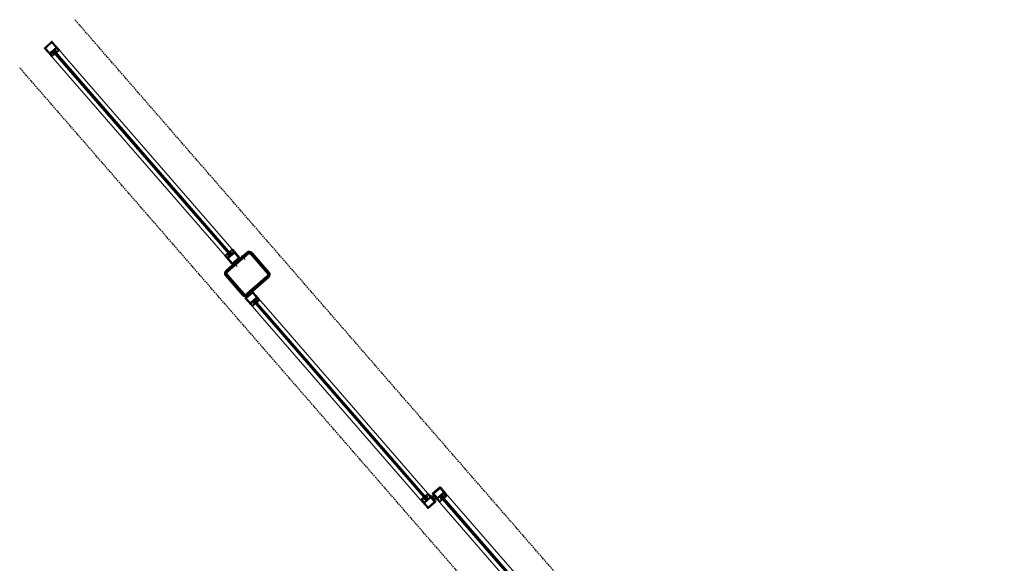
# Model space of a CAD drawing. Header units: millimetres. Extents: x 98667 to 994031, y -2704 to 533009.
# Tile 156 of 256: x 564395 to 568835, y 330130 to 332580. Entities that reach past the tile are written whole.
import ezdxf

# ---------------------------------------------------------------- set-up
doc = ezdxf.new("R2010")
doc.units = ezdxf.units.MM
doc.linetypes.add('CONTINOUS', pattern=[0])
doc.linetypes.add('HIDDENX2', pattern=[19.05, 12.7, -6.35])
for name, color, linetype, lineweight in [('A-DETL-MEDM', 2, 'Continuous', 20), ('A-DETL-PATT', 5, 'Continuous', 40), ('A-DETL-THIN', 1, 'Continuous', 15), ('A-FLOR-OVHD', 2, 'HIDDENX2', 25), ('A-SECT-MEDT', 3, 'Continuous', 35), ('A-SECT-THIN', 1, 'Continuous', 15)]:
    doc.layers.add(name, color=color, linetype=linetype, lineweight=lineweight)

msp = doc.modelspace()

# ---------------------------------------------------------------- linework, layer by layer
at = {"color": 251}
for p, q in [((564557.9, 332438.4), (564556.7, 332436.6)), ((564557.9, 332438.4), (564561.3, 332434.5)), ((564546.3, 332428.3), (564548.3, 332429.2)), ((564546.3, 332428.3), (564549.7, 332424.4)), ((564548.5, 332430), (564547.9, 332430.6)), ((564549.7, 332424.4), (564550.9, 332426.2)), ((564551.7, 332426.3), (564552.2, 332425.7)), ((564555.9, 332436.5), (564555.4, 332437.1)), ((564559.2, 332432.8), (564559.7, 332432.1)), ((564561.3, 332434.5), (564559.3, 332433.6)), ((565331.8, 331524.7, 0), (565333.8, 331525.6, 0)), ((565335.1, 331520.8, 0), (565331.8, 331524.7, 0)), ((565333.9, 331526.4, 0), (565333.4, 331527.1, 0)), ((565335.1, 331520.8, 0), (565336.4, 331522.7, 0)), ((565337.2, 331522.7, 0), (565337.7, 331522.1, 0)), ((565341.4, 331532.9, 0), (565340.8, 331533.6, 0)), ((565343.4, 331534.8, 0), (565342.2, 331533, 0)), ((565346.8, 331530.9, 0), (565343.4, 331534.8, 0)), ((565344.6, 331529.2, 0), (565345.2, 331528.6, 0)), ((565346.8, 331530.9, 0), (565344.8, 331530, 0)), ((565451.5, 331302.6), (565453.5, 331303.5)), ((565451.5, 331302.6), (565454.9, 331298.7)), ((565453.7, 331304.3), (565453.2, 331304.9)), ((565454.9, 331298.7), (565456.1, 331300.5)), ((565456.9, 331300.6), (565457.5, 331299.9)), ((565461.2, 331310.8), (565460.6, 331311.4)), ((565463.2, 331312.7), (565462, 331310.8)), ((565463.2, 331312.7), (565466.6, 331308.8)), ((565464.4, 331307.1), (565464.9, 331306.4)), ((565466.6, 331308.8), (565464.6, 331307.9)), ((566216, 330423.6), (566218, 330424.5)), ((566219.4, 330419.7), (566216, 330423.6)), ((566218.2, 330425.3), (566217.7, 330425.9)), ((566219.4, 330419.7), (566220.6, 330421.5)), ((566221.4, 330421.6), (566222, 330421)), ((566225.9, 330432), (566225.3, 330432.6)), ((566227.9, 330433.9), (566226.7, 330432)), ((566231.3, 330430), (566227.9, 330433.9)), ((566229.1, 330428.2), (566229.7, 330427.6)), ((566231.3, 330430), (566229.3, 330429))]:
    msp.add_line(p, q, dxfattribs=at)
for centre, major_axis, start_param, end_param in [((564549, 332430.2), (-0.83, 0.83), 3.796307, 6.729516), ((564548.1, 332429.7), (-0.359, 0.359), 2.802143, 4.642502), ((564557.1, 332433.9), (-5.56, 5.56), 1.292496, 1.474387), ((564551.3, 332426), (-0.359, 0.359), 4.642502, 6.498511), ((564556.8, 332434.2), (-5.56, 5.56), 1.527431, 1.709322), ((564552, 332426.8), (-0.83, 0.83), 2.555487, 5.488696), ((565341.1, 331532.4, 0), (-0.83, 0.83), -0.585958, 2.347251), ((565336.3, 331525, 0), (-5.56, 5.56), 4.669172, 4.851063), ((565341.8, 331533.3, 0), (-0.359, 0.359), 1.501057, 3.357067), ((565336, 331525.3, 0), (-5.56, 5.56), 4.434237, 4.616128), ((565344.1, 331529, 0), (-0.83, 0.83), 0.654863, 3.588072), ((565345, 331529.5, 0), (-0.359, 0.359), -0.339301, 1.501057), ((565454.3, 331304.5), (-0.83, 0.83), 3.796307, 6.729516), ((565453.3, 331304), (-0.359, 0.359), 2.802143, 4.642502), ((565462.3, 331308.2), (-5.56, 5.56), 1.292496, 1.474387), ((565456.5, 331300.2), (-0.359, 0.359), 4.642502, 6.498511), ((565462, 331308.5), (-5.56, 5.56), 1.527431, 1.709322), ((565457.2, 331301.1), (-0.83, 0.83), 2.555487, 5.488696), ((566225.6, 330431.4), (-0.83, 0.83), -0.586106, 2.347103), ((566220.8, 330424), (-5.56, 5.56), 4.669024, 4.850914), ((566226.3, 330432.3), (-0.359, 0.359), 1.500909, 3.356919), ((566220.5, 330424.3), (-5.56, 5.56), 4.434089, 4.615979), ((566228.5, 330428), (-0.83, 0.83), 0.654715, 3.587924), ((566229.5, 330428.6), (-0.359, 0.359), -0.33945, 1.500909)]:
    msp.add_ellipse(centre, major_axis=major_axis, ratio=1, start_param=start_param, end_param=end_param, dxfattribs=at)
at = {"color": 251, "extrusion": (9.31495e-16, -3.0382e-16, -1)}
for centre, major_axis, start_param, end_param in [((564555.6, 332436), (-0.83, 0.83), 3.936082, 6.869291), ((564550.9, 332428.5), (-5.56, 5.56), 1.432271, 1.614161), ((564556.3, 332436.8), (-0.359, 0.359), 2.941918, 4.782276), ((564550.6, 332428.9), (-5.56, 5.56), 1.667206, 1.849096), ((564558.6, 332432.5), (-0.83, 0.83), 2.695261, 5.628471), ((564559.5, 332433.1), (-0.359, 0.359), 4.782276, 6.638286), ((565460.9, 331310.2), (-0.83, 0.83), 3.936082, 6.869291), ((565456.1, 331302.8), (-5.56, 5.56), 1.432271, 1.614161), ((565461.5, 331311.1), (-0.359, 0.359), 2.941918, 4.782276), ((565455.8, 331303.2), (-5.56, 5.56), 1.667206, 1.849096), ((565463.8, 331306.8), (-0.83, 0.83), 2.695261, 5.628471), ((565464.8, 331307.4), (-0.359, 0.359), 4.782276, 6.638286)]:
    msp.add_ellipse(centre, major_axis=major_axis, ratio=1, start_param=start_param, end_param=end_param, dxfattribs=at)
at = {"color": 251, "extrusion": (-1.71224e-16, 9.64714e-16, -1)}
for centre, major_axis, start_param, end_param in [((565334.5, 331526.7, 0), (-0.83, 0.83), 5.836706, 8.769915), ((565333.5, 331526.1, 0), (-0.359, 0.359), 1.640535, 3.496545), ((565342.5, 331530.3, 0), (-5.56, 5.56), 4.80865, 4.990541), ((565342.2, 331530.7, 0), (-5.56, 5.56), 4.573715, 4.755606), ((565336.8, 331522.4, 0), (-0.359, 0.359), 6.083362, 7.923721), ((565337.5, 331523.2, 0), (-0.83, 0.83), 0.794341, 3.72755)]:
    msp.add_ellipse(centre, major_axis=major_axis, ratio=1, start_param=start_param, end_param=end_param, dxfattribs=at)
at = {"color": 251, "extrusion": (1.71224e-16, -9.64714e-16, -1)}
for centre, major_axis, start_param, end_param in [((566218.8, 330425.5), (-0.83, 0.83), 5.836706, 8.769915), ((566217.8, 330424.9), (-0.359, 0.359), 1.640535, 3.496545), ((566226.8, 330429.2), (-5.56, 5.56), 4.80865, 4.990541), ((566221.1, 330421.2), (-0.359, 0.359), 6.083362, 7.923721), ((566226.5, 330429.5), (-5.56, 5.56), 4.573715, 4.755606), ((566221.7, 330422.1), (-0.83, 0.83), 0.794341, 3.72755)]:
    msp.add_ellipse(centre, major_axis=major_axis, ratio=1, start_param=start_param, end_param=end_param, dxfattribs=at)
at = {"layer": 'A-DETL-MEDM', "color": 251}
for p, q in [((565420.8, 331528.8), (565327.4, 331447.6)), ((565425.5, 331523.4), (565332.1, 331442.2)), ((565511.3, 331435.6), (565435.6, 331522.7)), ((565516.7, 331440.3), (565441, 331527.4)), ((565326, 331427.4), (565401.7, 331340.4)), ((565331.4, 331432.1), (565407.1, 331345.1)), ((565417.2, 331344.4), (565510.6, 331425.5)), ((565421.9, 331339), (565515.3, 331420.1))]:
    msp.add_line(p, q, dxfattribs=at)
for centre, radius, start, end in [((565430.2, 331518), 14.3, 41, 131), ((565430.2, 331518), 7.17, 41, 131), ((565336.8, 331436.8), 14.3, 131, 221), ((565336.8, 331436.8), 7.17, 131, 221), ((565505.9, 331430.9), 7.17, 311, 41), ((565505.9, 331430.9), 14.3, 311, 41), ((565412.5, 331349.8), 14.3, 221, 311), ((565412.5, 331349.8), 7.17, 221, 311)]:
    msp.add_arc(centre, radius, start, end, dxfattribs=at)
at = {"layer": 'A-DETL-PATT', "color": 251}
for p, q in [((564529.4, 332430.3), (564511.5, 332450.9)), ((564538.5, 332476.6), (564511.9, 332453.4)), ((564558.8, 332453.8), (564531.6, 332430.2)), ((564559, 332456.1), (564541.3, 332476.4)), ((564549.3, 332435.2), (564588.5, 332390)), ((564550.9, 332436.5), (564590, 332391.3)), ((565342.4, 331522.9, 0), (564588.4, 332389.9)), ((565343.9, 331524.2, 0), (564589.9, 332391.3)), ((565362.2, 331529.7, 0), (565335, 331506, 0)), ((565381.9, 331506.4, 0), (565355.2, 331483.2, 0)), ((565364.4, 331529.5, 0), (565382.1, 331509.2, 0)), ((565334.8, 331503.8, 0), (565352.7, 331483.2, 0)), ((565443.4, 331349.5), (565416.8, 331326.3)), ((565463.3, 331329.6), (565446.2, 331349.3)), ((565433.7, 331303.8), (565416.6, 331323.5)), ((565463.2, 331327.3), (565435.9, 331303.6)), ((565452.8, 331311.5), (566229.8, 330417.6)), ((565454.3, 331312.8), (566231.3, 330418.9)), ((566269.9, 330432.2), (566262.2, 330441.1)), ((566288.8, 330468.5), (566262.5, 330445.6)), ((566306.6, 330448.6), (566279.3, 330424.9)), ((566306.7, 330450.8), (566291.6, 330468.3)), ((566219.9, 330399.9), (566235, 330382.4)), ((566220, 330402.1), (566247.3, 330425.8)), ((566237.8, 330382.2), (566264.1, 330405.1)), ((566249.5, 330425.6), (566254.4, 330419.9)), ((566254.4, 330419.9), (566255.5, 330419.9)), ((566255.5, 330419.9), (566262.4, 330411.9)), ((566255.6, 330418.6), (566256.7, 330418.5)), ((566260, 330413.5), (566255.6, 330418.6)), ((566256.7, 330418.5), (566264.4, 330409.6)), ((566260, 330413.5), (566260.1, 330414.6)), ((566271.1, 330430.9), (566264.2, 330438.8)), ((566266.6, 330437.2), (566266.5, 330436.1)), ((566266.6, 330437.2), (566271, 330432.2)), ((566271, 330432.2), (566269.9, 330432.2)), ((566272.2, 330430.8), (566271.1, 330430.9)), ((566277.1, 330425.1), (566272.2, 330430.8)), ((566294.8, 330431.4), (567065.8, 329544.3)), ((566296.3, 330432.7), (567067.3, 329545.7))]:
    msp.add_line(p, q, dxfattribs=at)
at = {"layer": 'A-DETL-PATT', "color": 251, "linetype": 'Continuous'}
for p, q in [((565406.5, 331506.9), (565396.4, 331507.6)), ((565409.5, 331509.5), (565399.4, 331510.2)), ((565415.5, 331514.7), (565405.4, 331515.4)), ((565418.5, 331517.3), (565408.4, 331518)), ((565424.5, 331522.5), (565414.4, 331523.2)), ((565429, 331525), (565417.4, 331525.8)), ((565438, 331530), (565424.2, 331531)), ((565444, 331524), (565432.4, 331524.8)), ((565446.6, 331521), (565436.5, 331521.7)), ((565451.8, 331515), (565441.7, 331515.7)), ((565454.4, 331512), (565444.3, 331512.7)), ((565459.6, 331506), (565449.5, 331506.7)), ((565355.5, 331462.5), (565345.4, 331463.2)), ((565361.5, 331467.7), (565351.4, 331468.4)), ((565364.5, 331470.3), (565354.4, 331471)), ((565370.5, 331475.6), (565360.4, 331476.3)), ((565373.5, 331478.2), (565363.4, 331478.9)), ((565379.5, 331483.4), (565369.4, 331484.1)), ((565382.5, 331486), (565372.4, 331486.7)), ((565388.5, 331491.2), (565378.4, 331491.9)), ((565391.5, 331493.8), (565381.4, 331494.5)), ((565397.5, 331499), (565387.4, 331499.7)), ((565400.5, 331501.7), (565390.4, 331502.4)), ((565462.3, 331503), (565452.1, 331503.7)), ((565467.5, 331497), (565457.4, 331497.7)), ((565470.1, 331494), (565460, 331494.7)), ((565475.3, 331488), (565465.2, 331488.7)), ((565477.9, 331485), (565467.8, 331485.7)), ((565483.1, 331479), (565473, 331479.7)), ((565485.7, 331476), (565475.6, 331476.7)), ((565491, 331470), (565480.8, 331470.7)), ((565493.6, 331466.9), (565483.5, 331467.7)), ((565498.8, 331460.9), (565488.7, 331461.7)), ((565329.7, 331436.1), (565322.5, 331436.6)), ((565330, 331438.9), (565322.7, 331439.4)), ((565333, 331430.2), (565323.8, 331430.9)), ((565334.5, 331444.2), (565325, 331444.9)), ((565335.7, 331427.2), (565325.6, 331427.9)), ((565337.5, 331446.9), (565327.4, 331447.6)), ((565340.9, 331421.2), (565330.8, 331421.9)), ((565343.5, 331452.1), (565333.4, 331452.8)), ((565343.5, 331418.2), (565333.4, 331418.9)), ((565346.5, 331454.7), (565336.4, 331455.4)), ((565352.5, 331459.9), (565342.4, 331460.6)), ((565501.4, 331457.9), (565491.3, 331458.7)), ((565506.6, 331451.9), (565496.5, 331452.6)), ((565509.2, 331448.9), (565499.1, 331449.6)), ((565512.5, 331417.7), (565502.4, 331418.4)), ((565514.4, 331442.9), (565504.3, 331443.6)), ((565517, 331439.9), (565506.9, 331440.6)), ((565517.8, 331423), (565508.4, 331423.6)), ((565519.2, 331425.7), (565511.3, 331426.2)), ((565519.9, 331434.1), (565512, 331434.6)), ((565520.2, 331431.3), (565513, 331431.8)), ((565348.7, 331412.2), (565338.6, 331412.9)), ((565351.3, 331409.2), (565341.2, 331409.9)), ((565356.5, 331403.2), (565346.4, 331403.9)), ((565359.1, 331400.2), (565349, 331400.9)), ((565364.4, 331394.2), (565354.2, 331394.9)), ((565367, 331391.2), (565356.9, 331391.9)), ((565372.2, 331385.2), (565362.1, 331385.9)), ((565374.8, 331382.2), (565364.7, 331382.9)), ((565380, 331376.2), (565369.9, 331376.9)), ((565382.6, 331373.2), (565372.5, 331373.9)), ((565464.5, 331375.9), (565454.3, 331376.7)), ((565467.5, 331378.6), (565457.3, 331379.3)), ((565473.5, 331383.8), (565463.4, 331384.5)), ((565476.5, 331386.4), (565466.4, 331387.1)), ((565482.5, 331391.6), (565472.4, 331392.3)), ((565485.5, 331394.2), (565475.4, 331394.9)), ((565491.5, 331399.4), (565481.4, 331400.1)), ((565494.5, 331402), (565484.4, 331402.7)), ((565500.5, 331407.3), (565490.4, 331408)), ((565503.5, 331409.9), (565493.4, 331410.6)), ((565509.5, 331415.1), (565499.4, 331415.8)), ((565387.8, 331367.2), (565377.7, 331367.9)), ((565390.5, 331364.2), (565380.3, 331364.9)), ((565395.7, 331358.2), (565385.6, 331358.9)), ((565398.3, 331355.2), (565388.2, 331355.9)), ((565403.5, 331349.2), (565393.4, 331349.9)), ((565406.1, 331346.2), (565396, 331346.9)), ((565422.4, 331339.4), (565401.2, 331340.9)), ((565418.7, 331336.9), (565404.5, 331337.8)), ((565428.4, 331344.6), (565418.3, 331345.3)), ((565431.4, 331347.2), (565421.3, 331347.9)), ((565437.4, 331352.5), (565427.3, 331353.2)), ((565440.4, 331355.1), (565430.3, 331355.8)), ((565446.5, 331360.3), (565436.3, 331361)), ((565449.5, 331362.9), (565439.3, 331363.6)), ((565455.5, 331368.1), (565445.3, 331368.8)), ((565458.5, 331370.7), (565448.3, 331371.4))]:
    msp.add_line(p, q, dxfattribs=at)
at = {"layer": 'A-DETL-PATT', "color": 251}
for centre, radius, start, end in [((564513.2, 332451.9), 1.98, 131.0524, 221.0106), ((564539.8, 332475.1), 1.98, 40.9894, 131.0524), ((564539.8, 332475.1), 1.98, 40.9894, 130.9476), ((564557.8, 332455), 1.57, 310.9958, 40.9958), ((564530.6, 332431.3), 1.57, 220.9958, 310.9958), ((565336, 331504.8, 0), 1.57, 131.0042, 221.0042), ((565363.2, 331528.5, 0), 1.57, 41.0042, 131.0042), ((565380.6, 331507.9, 0), 1.98, 311.0524, 41.0106), ((565353.9, 331484.7, 0), 1.98, 220.9894, 310.9476), ((565444.7, 331348), 1.98, 40.9894, 131.0524), ((565462.1, 331328.5), 1.57, 310.9958, 40.9958), ((565418.1, 331324.8), 1.98, 131.0524, 221.0106), ((565434.9, 331304.8), 1.57, 220.9958, 310.9958), ((566264.6, 330443.2), 3.17, 130.9958, 220.9958), ((566290.1, 330467), 1.98, 40.9959, 130.9957), ((566305.6, 330449.8), 1.57, 310.9958, 40.9958), ((566221, 330400.9), 1.57, 130.9958, 220.9958), ((566248.3, 330424.6), 1.57, 40.9958, 130.9958), ((566262, 330407.5), 3.17, 310.9958, 40.9958), ((566278.3, 330426.1), 1.57, 220.9958, 310.9958), ((566236.5, 330383.7), 1.98, 220.9959, 310.9957)]:
    msp.add_arc(centre, radius, start, end, dxfattribs=at)
at = {"layer": 'A-DETL-THIN', "color": 251, "linetype": 'CONTINOUS'}
for p, q in [((564606, 332405.2), (564564.7, 332452.6)), ((564534.2, 332419.9, 0), (564538.7, 332414.7)), ((564534.2, 332419.9, 0), (565320.7, 331515.2, 0)), ((564606, 332405.2), (565361.8, 331535.7, 0)), ((565491.7, 331232.6), (565435.6, 331297.1)), ((565470.9, 331324.2, 0), (565525.2, 331261.7, 0)), ((565525.3, 331261.8, 0), (566244.9, 330434)), ((566211.4, 330404.8), (565491.8, 331232.7)), ((567083.1, 329562.6), (566314.8, 330446.3)), ((567047.3, 329531.5), (566279.1, 330415.3))]:
    msp.add_line(p, q, dxfattribs=at)
at = {"layer": 'A-DETL-THIN', "color": 251}
for p, q in [((565419.8, 331529.9), (565326.4, 331448.8)), ((565517.8, 331441.3), (565442.2, 331528.4)), ((565324.9, 331426.4), (565400.5, 331339.4)), ((565422.9, 331337.8), (565516.3, 331419))]:
    msp.add_line(p, q, dxfattribs=at)
for centre, start, end in [((565430.2, 331518), 41, 131), ((565336.8, 331436.8), 131, 221), ((565505.9, 331430.9), 311, 41), ((565412.5, 331349.8), 221, 311)]:
    msp.add_arc(centre, 15.8, start, end, dxfattribs=at)
at = {"layer": 'A-FLOR-OVHD', "color": 251, "ltscale": 0.5}
for p, q in [((571331.2, 324886.8, 0), (564643.7, 332580, 0)), ((571082.2, 324670.3, 0), (564394.6, 332363.5, 0))]:
    msp.add_line(p, q, dxfattribs=at)
at = {"layer": 'A-SECT-MEDT', "color": 251}
for p, q in [((564538.4, 332415.1), (564507.2, 332450.9)), ((564538.8, 332481), (564507.4, 332453.7)), ((564507.4, 332453.7), (564538.8, 332481)), ((564563.3, 332453.5), (564531.3, 332425.7)), ((564572.9, 332445), (564541.6, 332480.9)), ((564555.1, 332437.6), (564552.4, 332440.6)), ((564555.7, 332438.8), (564553.9, 332440.9)), ((564557.5, 332439.9), (564556.2, 332438.8)), ((564557, 332436.9), (564558.3, 332438.9)), ((564560, 332437), (564558.3, 332438.9)), ((564562.5, 332436.1), (564559.2, 332439.8)), ((564563, 332451.2), (564560.4, 332448.9)), ((564571.3, 332441.6), (564560.4, 332432.1)), ((564560.7, 332448.4), (564562.9, 332449.5)), ((564567.6, 332440), (564563, 332436)), ((564569.6, 332442.2), (564563.3, 332449.4)), ((564571.4, 332442.1), (564563.5, 332451.1)), ((564571.7, 332444.7), (564564.1, 332453.4)), ((564569.5, 332441.7), (564567.8, 332440.2)), ((564572.3, 332444.3), (564571.7, 332444.7)), ((564538.8, 332416.2), (564531.3, 332424.9)), ((564532.8, 332424.9), (564535.4, 332427.2)), ((564540.6, 332415.4), (564532.8, 332424.4)), ((564535.9, 332426.8), (564534.5, 332424.8)), ((564540.8, 332417.2), (564534.5, 332424.4)), ((564539.1, 332415.5), (564538.8, 332416.2)), ((564541.2, 332415.4), (564552.1, 332424.9)), ((564541.3, 332417.2), (564543, 332418.7)), ((564543.2, 332418.8), (564547.8, 332422.8)), ((564546.1, 332430.5), (564544.2, 332432.6)), ((564547.9, 332423.4), (564544.6, 332427.1)), ((564547.4, 332430.9), (564544.7, 332433.9)), ((564544.7, 332428.8), (564546, 332429.9)), ((564547.8, 332428.9), (564545.6, 332427.9)), ((564547.3, 332425.9), (564545.6, 332427.9)), ((564547.4, 332430.9), (564548, 332430.1)), ((564549.2, 332423.8), (564547.5, 332425.7)), ((564547.6, 332433.6), (564552.4, 332437.8)), ((564547.6, 332433.6), (564586.7, 332388.5)), ((564550.5, 332425.8), (564549.2, 332423.8)), ((564552.1, 332425.4), (564551.7, 332425.9)), ((564552.4, 332437.8), (564591.6, 332392.7)), ((564555.1, 332437.6), (564555.7, 332436.8)), ((564559.9, 332432.1), (564559.5, 332432.6)), ((564559.7, 332433.8), (564561.9, 332434.8)), ((564561.9, 332434.8), (564560.2, 332436.8)), ((565340.6, 331521.3, 0), (564586.6, 332388.4)), ((565345.4, 331525.5, 0), (564591.6, 332392.7)), ((565321, 331514.9, 0), (565352.1, 331478.9, 0)), ((565321.5, 331515.5, 0), (565322.1, 331515.1, 0)), ((565321.6, 331517.5, 0), (565332.6, 331527, 0)), ((565321.6, 331517, 0), (565329.4, 331508, 0)), ((565322.1, 331515.1, 0), (565329.7, 331506.4, 0)), ((565323.4, 331517.4, 0), (565325.2, 331518.9, 0)), ((565323.4, 331516.9, 0), (565329.7, 331509.7, 0)), ((565325.4, 331519.1, 0), (565330, 331523.1, 0)), ((565418.8, 331531.1), (565325.5, 331449.9)), ((565332.3, 331510.7, 0), (565330, 331509.6, 0)), ((565330, 331508, 0), (565332.5, 331510.2, 0)), ((565362.5, 331534.1, 0), (565330.5, 331506.3, 0)), ((565330.5, 331523, 0), (565333.8, 331519.3, 0)), ((565333.2, 331525.3, 0), (565331.1, 331524.3, 0)), ((565331.1, 331524.3, 0), (565332.8, 331522.3, 0)), ((565333, 331522.1, 0), (565334.7, 331520.2, 0)), ((565333.1, 331527, 0), (565333.5, 331526.5, 0)), ((565336, 331522.2, 0), (565334.7, 331520.2, 0)), ((565335.4, 331519.2, 0), (565336.7, 331520.3, 0)), ((565337.9, 331521.5, 0), (565337.2, 331522.3, 0)), ((565337.3, 331520.3, 0), (565339.1, 331518.2, 0)), ((565337.9, 331521.5, 0), (565340.5, 331518.5, 0)), ((565340.6, 331521.3, 0), (565345.4, 331525.5, 0)), ((565340.8, 331533.7, 0), (565341.2, 331533.3, 0)), ((565351.8, 331543.7, 0), (565340.9, 331534.3, 0)), ((565342.5, 331533.3, 0), (565343.8, 331535.3, 0)), ((565343.8, 331535.3, 0), (565345.5, 331533.4, 0)), ((565345.6, 331528.2, 0), (565344.9, 331529, 0)), ((565349.7, 331540.3, 0), (565345.1, 331536.3, 0)), ((565345.1, 331535.8, 0), (565348.4, 331532, 0)), ((565345.2, 331530.2, 0), (565347.4, 331531.2, 0)), ((565345.6, 331528.2, 0), (565348.2, 331525.2, 0)), ((565345.7, 331533.2, 0), (565347.4, 331531.2, 0)), ((565346.9, 331528.6, 0), (565348.7, 331526.5, 0)), ((565348.3, 331530.3, 0), (565347, 331529.2, 0)), ((565351.7, 331542, 0), (565349.9, 331540.5, 0)), ((565352.2, 331541.9, 0), (565358.5, 331534.7, 0)), ((565352.3, 331543.7, 0), (565360.2, 331534.7, 0)), ((565354.7, 331544.3, 0), (565355, 331543.7, 0)), ((565386.4, 331506.1, 0), (565354.9, 331478.7, 0)), ((565355, 331543.7, 0), (565362.5, 331535, 0)), ((565355.4, 331544.8, 0), (565386.6, 331508.8, 0)), ((565357.1, 331532.3, 0), (565358.5, 331534.3, 0)), ((565360.1, 331534.2, 0), (565357.6, 331531.9, 0)), ((565519, 331442.3), (565443.3, 331529.4)), ((565323.8, 331425.4), (565399.4, 331338.4)), ((565423.9, 331336.7), (565517.2, 331417.9)), ((565443.7, 331353.9), (565412.3, 331326.6)), ((565471.8, 331324.6), (565446.5, 331353.7)), ((565437, 331295.1), (565412.1, 331323.8)), ((565466, 331325.5), (565436, 331299.5)), ((565439.8, 331297.5), (565436.1, 331298.8)), ((565439.8, 331297.5), (565437, 331295.1)), ((565445, 331288.9), (565437.1, 331297.9)), ((565437.2, 331298.4), (565439.7, 331300.7)), ((565440.2, 331300.3), (565438.8, 331298.3)), ((565445.1, 331290.7), (565438.8, 331297.9)), ((565445.5, 331288.9), (565457.3, 331299.1)), ((565445.6, 331290.6), (565447.4, 331292.1)), ((565447.5, 331292.3), (565453.1, 331297.1)), ((565451.3, 331304.7), (565449.5, 331306.8)), ((565453.1, 331297.6), (565449.8, 331301.4)), ((565449.9, 331303.1), (565451.2, 331304.2)), ((565452.6, 331305.2), (565450, 331308.2)), ((565453, 331303.2), (565450.8, 331302.2)), ((565452.5, 331300.2), (565450.8, 331302.2)), ((565455.8, 331314.1), (565451, 331309.9)), ((565451, 331309.9), (566228.1, 330416.1)), ((565452.6, 331305.2), (565453.3, 331304.4)), ((565454.4, 331298), (565452.7, 331300)), ((565455.7, 331300), (565454.4, 331298)), ((565455.8, 331314.1), (566232.9, 330420.2)), ((565457.4, 331299.7), (565457, 331300.1)), ((565460.3, 331311.9), (565457.7, 331314.9)), ((565460.9, 331313.1), (565459.1, 331315.2)), ((565460.3, 331311.9), (565461, 331311.1)), ((565462.8, 331314.2), (565461.5, 331313.1)), ((565462.2, 331311.2), (565463.5, 331313.2)), ((565465.2, 331311.2), (565463.5, 331313.2)), ((565467.7, 331310.3), (565464.4, 331314.1)), ((565465.1, 331306.4), (565464.7, 331306.8)), ((565467.3, 331324.6), (565464.8, 331322.4)), ((565465, 331321.9), (565467.2, 331323)), ((565465, 331308.1), (565467.1, 331309.1)), ((565467.1, 331309.1), (565465.4, 331311.1)), ((565475.7, 331315.1), (565465.6, 331306.3)), ((565467.3, 331321.5), (565466.6, 331325.3)), ((565467.3, 331321.5), (565470.7, 331324.4)), ((565473.9, 331315.7), (565467.6, 331322.9)), ((565475.7, 331315.6), (565467.9, 331324.6)), ((565471.9, 331313.5), (565468.2, 331310.3)), ((565471.3, 331324), (565470.7, 331324.4)), ((565473.9, 331315.2), (565472.1, 331313.7)), ((566236.3, 330442.9), (566225.3, 330433.4)), ((566236.1, 330441.1), (566234.4, 330439.6)), ((566236.7, 330441), (566242.9, 330433.8)), ((566236.8, 330442.8), (566244.6, 330433.8)), ((566261, 330436.1), (566256.1, 330441.7)), ((566289.1, 330473), (566256.3, 330444.5)), ((566307.3, 330445), (566279.4, 330420.8)), ((566315.2, 330445.9), (566291.9, 330472.8)), ((566310.6, 330442.3), (566308.1, 330440.1)), ((566308.4, 330439.6), (566310.6, 330440.7)), ((566310.7, 330442.8), (566310.5, 330443.9)), ((566310.7, 330442.8), (566314.1, 330445.7)), ((566317.2, 330433.4), (566311, 330440.6)), ((566319, 330433.3), (566311.2, 330442.3)), ((566314.7, 330445.3), (566314.1, 330445.7)), ((566205.9, 330416), (566213.8, 330407)), ((566206, 330416.5), (566216.9, 330426)), ((566207.7, 330415.9), (566214, 330408.7)), ((566207.8, 330416.4), (566209.5, 330417.9)), ((566209.7, 330418.1), (566214.3, 330422.1)), ((566211.4, 330404.8), (566234.7, 330378)), ((566211.9, 330405.4), (566212.5, 330405)), ((566215.9, 330407.9), (566212.5, 330405)), ((566214.3, 330407), (566216.9, 330409.2)), ((566216.6, 330409.7), (566214.4, 330408.6)), ((566214.8, 330422), (566218.1, 330418.3)), ((566217.6, 330424.3), (566215.4, 330423.3)), ((566215.4, 330423.3), (566217.1, 330421.3)), ((566215.9, 330407.9), (566216.1, 330406.8)), ((566217.3, 330421.1), (566219, 330419.2)), ((566217.4, 330426), (566217.8, 330425.5)), ((566220.3, 330421.2), (566219, 330419.2)), ((566219.3, 330405.7), (566247.2, 330430)), ((566219.8, 330418.2), (566221.1, 330419.3)), ((566222.2, 330420.5), (566221.5, 330421.3)), ((566221.6, 330419.3), (566223.4, 330417.2)), ((566222.2, 330420.5), (566224.8, 330417.5)), ((566225.3, 330432.8), (566225.7, 330432.4)), ((566226.9, 330432.5), (566228.2, 330434.5)), ((566232.9, 330420.2), (566228.1, 330416)), ((566228.2, 330434.5), (566230, 330432.5)), ((566230.1, 330427.4), (566229.4, 330428.1)), ((566234.2, 330439.4), (566229.6, 330435.4)), ((566229.6, 330434.9), (566232.8, 330431.1)), ((566229.7, 330429.3), (566231.8, 330430.3)), ((566230.1, 330432.3), (566231.8, 330430.3)), ((566230.1, 330427.4), (566232.7, 330424.3)), ((566232.7, 330429.4), (566231.4, 330428.3)), ((566231.4, 330427.8), (566233.2, 330425.7)), ((566237.5, 330377.8), (566270.3, 330406.2)), ((566241.5, 330431.4), (566243, 330433.4)), ((566244.6, 330433.3), (566242, 330431.1)), ((566243.4, 330431.9), (566246.7, 330434.8)), ((566243.4, 330431.9), (566247.1, 330430.6)), ((566246.4, 330435.4), (566246.7, 330434.8)), ((566247.1, 330435.9), (566255.5, 330426.2)), ((566252.8, 330425.6), (566253.9, 330426.5)), ((566252.8, 330425.6), (566256.3, 330421.6)), ((566253.9, 330426.5), (566254.8, 330425.5)), ((566254.8, 330425.5), (566255.5, 330426.2)), ((566256.3, 330421.6), (566257.4, 330422.5)), ((566256.5, 330423.5), (566257.3, 330424.2)), ((566256.5, 330423.5), (566257.4, 330422.5)), ((566257.3, 330424.2), (566263.8, 330416.7)), ((566262, 330438.7), (566260.9, 330437.7)), ((566261.8, 330436.7), (566260.9, 330437.7)), ((566261.8, 330436.7), (566261, 330436.1)), ((566261.1, 330416.1), (566262.2, 330417)), ((566261.1, 330416.1), (566264.6, 330412.1)), ((566265.5, 330434.6), (566262, 330438.7)), ((566262.2, 330417), (566263.1, 330416)), ((566263.5, 330434.7), (566262.8, 330434)), ((566269.3, 330426.5), (566262.8, 330434)), ((566263.1, 330416), (566263.8, 330416.7)), ((566264.4, 330433.7), (566263.5, 330434.7)), ((566265.5, 330434.6), (566264.4, 330433.7)), ((566264.6, 330412.1), (566265.7, 330413)), ((566264.8, 330414), (566265.6, 330414.6)), ((566264.8, 330414), (566265.7, 330413)), ((566265.6, 330414.6), (566270.5, 330409)), ((566270.3, 330429.1), (566269.2, 330428.2)), ((566270.1, 330427.2), (566269.2, 330428.2)), ((566270.1, 330427.2), (566269.3, 330426.5)), ((566273.8, 330425.1), (566270.3, 330429.1)), ((566271.8, 330425.2), (566271.1, 330424.5)), ((566279.5, 330414.8), (566271.1, 330424.5)), ((566272.7, 330424.2), (566271.8, 330425.2)), ((566273.8, 330425.1), (566272.7, 330424.2)), ((566283.2, 330418.8), (566279.5, 330420.1)), ((566283.2, 330418.8), (566279.9, 330415.9)), ((566280.2, 330415.3), (566279.9, 330415.9)), ((566280.3, 330416), (566282.9, 330418.2)), ((566288.1, 330406.4), (566280.3, 330415.4)), ((566283.4, 330417.9), (566281.9, 330415.8)), ((566288.3, 330408.2), (566282, 330415.4)), ((566288.7, 330406.4), (566301, 330417.1)), ((566288.8, 330408.2), (566290.5, 330409.7)), ((566290.7, 330409.9), (566296.7, 330415)), ((566293, 330429.8), (566297.8, 330434)), ((566293, 330429.8), (566297.8, 330434)), ((566293, 330429.8), (567064, 329542.8)), ((566294.9, 330422.7), (566293.1, 330424.8)), ((566296.7, 330415.6), (566293.4, 330419.3)), ((566296.2, 330423.1), (566293.6, 330426.1)), ((566293.6, 330421), (566294.9, 330422.1)), ((566296.6, 330421.1), (566294.5, 330420.1)), ((566296.2, 330418.1), (566294.5, 330420.1)), ((566296.2, 330423.1), (566296.9, 330422.3)), ((566298, 330416), (566296.3, 330417.9)), ((566297.8, 330434), (567068.8, 329547)), ((566299.3, 330418), (566298, 330416)), ((566301, 330417.6), (566300.6, 330418.1)), ((566304.1, 330429.9), (566301.4, 330433)), ((566304.7, 330431.2), (566302.9, 330433.3)), ((566304.1, 330429.9), (566304.7, 330429.2)), ((566306.5, 330432.3), (566305.2, 330431.1)), ((566306, 330429.3), (566307.3, 330431.3)), ((566309, 330429.3), (566307.3, 330431.3)), ((566311.5, 330428.4), (566308.2, 330432.2)), ((566308.9, 330424.4), (566308.5, 330424.9)), ((566308.7, 330426.1), (566310.9, 330427.1)), ((566310.9, 330427.1), (566309.2, 330429.1)), ((566319, 330432.7), (566309.4, 330424.4)), ((566315.3, 330431.2), (566312, 330428.4)), ((566317.2, 330432.8), (566315.4, 330431.3))]:
    msp.add_line(p, q, dxfattribs=at)
for centre, radius, start, end in [((564508.7, 332452.2), 1.98, 130.9918, 221.0041), ((564540.1, 332479.6), 1.98, 40.9913, 130.9918), ((564540.1, 332479.6), 1.98, 40.9959, 131.0082), ((564553.1, 332441.2), 0.825, 343.5747, 220.9958), ((564556, 332439.1), 0.381, 220.9958, 310.9958), ((564558.3, 332439), 1.19, 40.9958, 130.9958), ((564560.6, 332448.7), 0.305, 130.9958, 286.5518), ((564563, 332449.2), 0.381, 40.9958, 106.5518), ((564563.2, 332450.9), 0.381, 40.9958, 130.9958), ((564563.7, 332453), 0.598, 41, 130.9957), ((564567.7, 332440.1), 0.127, 220.9958, 40.9958), ((564569.3, 332442), 0.381, 310.9958, 40.9958), ((564571.1, 332441.9), 0.381, 310.9958, 40.9958), ((564572.5, 332444.7), 0.421, 235.9956, 40.996), ((564531.7, 332425.2), 0.598, 131.0042, 221), ((564533.1, 332424.7), 0.381, 130.9958, 220.9958), ((564534.8, 332424.6), 0.381, 155.4397, 220.9958), ((564535.6, 332426.9), 0.305, 335.4397, 130.9958), ((564538.8, 332415.3), 0.421, 221.004, 26.0044), ((564540.9, 332415.7), 0.381, 220.9958, 310.9958), ((564541.1, 332417.4), 0.381, 220.9958, 310.9958), ((564543.1, 332418.7), 0.127, 220.9958, 40.9958), ((564544.1, 332433.4), 0.825, 40.9958, 278.4168), ((564545.5, 332427.9), 1.19, 130.9958, 220.9958), ((564545.8, 332430.2), 0.381, 310.9958, 40.9958), ((564547.4, 332425.8), 0.127, 130.9958, 310.9958), ((564547.4, 332429.6), 0.787, 295.1086, 40.9958), ((564547.6, 332423.1), 0.381, 310.9958, 40.9958), ((564551.1, 332425.3), 0.787, 40.9958, 146.8829), ((564551.9, 332425.1), 0.381, 310.9958, 40.9958), ((564556.3, 332437.4), 0.787, 220.9958, 326.8829), ((564560.1, 332433.1), 0.787, 115.1086, 220.9958), ((564560.1, 332432.4), 0.381, 220.9958, 310.9958), ((564560.1, 332436.9), 0.127, 310.9958, 130.9958), ((564562.8, 332436.3), 0.381, 220.9958, 310.9958), ((565321.3, 331515.2, 0), 0.421, 55.9956, 220.996), ((565321.9, 331517.3, 0), 0.381, 131.0042, 221.0042), ((565323.7, 331517.1, 0), 0.381, 131.0042, 221.0042), ((565325.3, 331519, 0), 0.127, 41.0042, 221.0042), ((565329.7, 331508.2, 0), 0.381, 221.0042, 311.0042), ((565329.9, 331509.9, 0), 0.381, 221.0042, 286.5603), ((565330.1, 331506.8, 0), 0.598, 221, 310.9958), ((565330.2, 331522.8, 0), 0.381, 41.0042, 131.0042), ((565332.3, 331510.4, 0), 0.305, 311.0042, 106.5603), ((565332.8, 331526.8, 0), 0.381, 41.0042, 131.0042), ((565332.9, 331522.2, 0), 0.127, 131.0042, 311.0042), ((565332.9, 331526, 0), 0.787, 295.1171, 41.0042), ((565334.7, 331520.1, 0), 1.19, 221.0042, 311.0042), ((565336.6, 331521.8, 0), 0.787, 41.0042, 146.8914), ((565337, 331520, 0), 0.381, 41.0042, 131.0042), ((565339.9, 331517.9, 0), 0.825, 163.5832, 41.0042), ((565341.1, 331534, 0), 0.381, 131.0042, 221.0042), ((565341.8, 331533.8, 0), 0.787, 221.0042, 326.8914), ((565345.5, 331529.5, 0), 0.787, 115.1171, 221.0042), ((565345.4, 331536, 0), 0.381, 131.0042, 221.0042), ((565345.6, 331533.3, 0), 0.127, 311.0042, 131.0042), ((565347.2, 331528.9, 0), 0.381, 131.0042, 221.0042), ((565348.9, 331525.7, 0), 0.825, 221.0042, 98.4253), ((565347.5, 331531.2, 0), 1.19, 311.0042, 41.0042), ((565349.8, 331540.4, 0), 0.127, 41.0042, 221.0042), ((565351.9, 331541.7, 0), 0.381, 41.0042, 131.0042), ((565352, 331543.5, 0), 0.381, 41.0042, 131.0042), ((565355, 331544.5, 0), 0.421, 41.004, 206.0044), ((565357.4, 331532.2, 0), 0.305, 155.4482, 311.0042), ((565358.2, 331534.5, 0), 0.381, 335.4482, 41.0042), ((565359.9, 331534.5, 0), 0.381, 311.0042, 41.0042), ((565362.1, 331534.6, 0), 0.598, 311.0042, 41), ((565385.1, 331507.5, 0), 1.98, 310.9918, 41.0041), ((565430.2, 331518), 17.3, 41, 131), ((565353.6, 331480.2, 0), 1.98, 220.9959, 311.0082), ((565336.8, 331436.8), 17.3, 131, 221), ((565505.9, 331430.9), 17.3, 311, 41), ((565412.5, 331349.8), 17.3, 221, 311), ((565445, 331352.4), 1.98, 40.9913, 130.9918), ((565413.6, 331325.1), 1.98, 130.9918, 221.0041), ((565436.2, 331299.2), 0.381, 130.9958, 250.9958), ((565437.4, 331298.2), 0.381, 130.9958, 220.9958), ((565439.1, 331298.1), 0.381, 155.4397, 220.9958), ((565439.9, 331300.4), 0.305, 335.4397, 130.9958), ((565445.3, 331289.1), 0.381, 220.9958, 310.9958), ((565445.4, 331290.9), 0.381, 220.9958, 310.9958), ((565447.4, 331292.2), 0.127, 220.9958, 40.9958), ((565449.3, 331307.7), 0.825, 40.9958, 278.4168), ((565450.7, 331302.2), 1.19, 130.9958, 220.9958), ((565451, 331304.5), 0.381, 310.9958, 40.9958), ((565452.6, 331300.1), 0.127, 130.9958, 310.9958), ((565452.7, 331303.9), 0.787, 295.1086, 40.9958), ((565452.8, 331297.4), 0.381, 310.9958, 40.9958), ((565456.4, 331299.6), 0.787, 40.9958, 146.8829), ((565457.1, 331299.4), 0.381, 310.9958, 40.9958), ((565458.3, 331315.5), 0.825, 343.5747, 220.9958), ((565461.2, 331313.4), 0.381, 220.9958, 310.9958), ((565461.6, 331311.6), 0.787, 220.9958, 326.8829), ((565463.5, 331313.3), 1.19, 40.9958, 130.9958), ((565465.3, 331307.4), 0.787, 115.1086, 220.9958), ((565465, 331322.2), 0.305, 130.9958, 286.5518), ((565465.4, 331306.6), 0.381, 220.9958, 310.9958), ((565465.3, 331311.1), 0.127, 310.9958, 130.9958), ((565466.2, 331325.2), 0.381, 10.9958, 130.9958), ((565467.4, 331322.7), 0.381, 40.9958, 106.5518), ((565467.6, 331324.4), 0.381, 40.9958, 130.9958), ((565468, 331310.6), 0.381, 220.9958, 310.9958), ((565471.5, 331324.3), 0.421, 235.9956, 40.996), ((565472, 331313.6), 0.127, 220.9958, 40.9958), ((565473.6, 331315.5), 0.381, 310.9958, 40.9958), ((565475.4, 331315.3), 0.381, 310.9958, 40.9958), ((566236.4, 330440.8), 0.381, 40.9958, 130.9958), ((566257.6, 330443), 1.98, 130.9958, 220.9958), ((566290.4, 330471.5), 1.98, 40.9958, 130.9957), ((566308.6, 330443.5), 1.98, 10.9958, 130.9957), ((566308.3, 330439.8), 0.305, 131.0042, 286.5603), ((566310.9, 330442), 0.381, 41.0042, 131.0042), ((566310.7, 330440.3), 0.381, 41.0042, 106.5603), ((566311.3, 330441.2), 0.381, 10.9958, 130.9958), ((566311.3, 330441.2), 0.381, 11.0042, 131.0042), ((566314.9, 330445.6), 0.421, 235.9956, 40.996), ((566206.2, 330416.3), 0.381, 131.0042, 221.0042), ((566208, 330416.1), 0.381, 131.0042, 221.0042), ((566209.6, 330418), 0.127, 41.0042, 221.0042), ((566211.7, 330405.1), 0.421, 55.9956, 220.996), ((566213.6, 330408.1), 0.381, 190.9958, 310.9958), ((566213.6, 330408.1), 0.381, 191.0042, 311.0042), ((566214, 330407.2), 0.381, 221.0042, 311.0042), ((566214.3, 330408.9), 0.381, 221.0042, 286.5603), ((566214.5, 330421.8), 0.381, 41.0042, 131.0042), ((566218, 330407.2), 1.98, 190.9958, 310.9957), ((566216.7, 330409.4), 0.305, 311.0042, 106.5603), ((566217.1, 330425.8), 0.381, 41.0042, 131.0042), ((566217.2, 330421.2), 0.127, 131.0042, 311.0042), ((566217.2, 330425), 0.787, 295.1171, 41.0042), ((566219, 330419.1), 1.19, 221.0042, 311.0042), ((566221, 330420.7), 0.787, 41.0042, 146.8914), ((566221.3, 330419), 0.381, 41.0042, 131.0042), ((566224.2, 330416.9), 0.825, 163.5832, 41.0042), ((566225.6, 330433.1), 0.381, 130.9958, 220.9958), ((566226.3, 330432.9), 0.787, 220.9958, 326.8829), ((566230, 330428.6), 0.787, 115.1086, 220.9958), ((566229.9, 330435.1), 0.381, 130.9958, 220.9958), ((566230, 330432.4), 0.127, 310.9958, 130.9958), ((566231.7, 330428), 0.381, 130.9958, 220.9958), ((566231.9, 330430.3), 1.19, 310.9958, 40.9958), ((566233.3, 330424.8), 0.825, 220.9958, 98.4168), ((566234.3, 330439.5), 0.127, 40.9958, 220.9958), ((566239.9, 330438.7), 0.381, 40.9958, 130.9958), ((566241.8, 330431.3), 0.305, 155.4397, 310.9958), ((566242.6, 330433.6), 0.381, 335.4397, 40.9958), ((566244.3, 330433.6), 0.381, 310.9958, 40.9958), ((566246.8, 330435.6), 0.421, 40.9955, 205.9959), ((566247, 330430.2), 0.381, 310.9958, 70.9958), ((566269, 330407.7), 1.98, 310.9958, 40.9958), ((566279.6, 330420.5), 0.381, 130.9958, 250.9958), ((566279.8, 330415.1), 0.421, 220.9955, 25.9959), ((566280.6, 330415.7), 0.381, 130.9958, 220.9958), ((566282.3, 330415.7), 0.381, 155.4397, 220.9958), ((566283.1, 330418), 0.305, 335.4397, 130.9958), ((566288.4, 330406.7), 0.381, 220.9958, 310.9958), ((566288.5, 330408.5), 0.381, 220.9958, 310.9958), ((566290.6, 330409.8), 0.127, 220.9958, 40.9958), ((566293, 330425.6), 0.825, 40.9958, 278.4168), ((566294.3, 330420.1), 1.19, 130.9958, 220.9958), ((566294.6, 330422.4), 0.381, 310.9958, 40.9958), ((566296.2, 330418), 0.127, 130.9958, 310.9958), ((566296.3, 330421.8), 0.787, 295.1086, 40.9958), ((566296.4, 330415.3), 0.381, 310.9958, 40.9958), ((566300, 330417.6), 0.787, 40.9958, 146.8829), ((566300.7, 330417.4), 0.381, 310.9958, 40.9958), ((566302.1, 330433.5), 0.825, 343.5832, 221.0042), ((566305, 330431.4), 0.381, 221.0042, 311.0042), ((566305.3, 330429.7), 0.787, 221.0042, 326.8914), ((566307.3, 330431.4), 1.19, 41.0042, 131.0042), ((566309.1, 330425.4), 0.787, 115.1171, 221.0042), ((566309.1, 330424.7), 0.381, 221.0042, 311.0042), ((566309.1, 330429.2), 0.127, 311.0042, 131.0042), ((566311.8, 330428.6), 0.381, 221.0042, 311.0042), ((566315.3, 330431.3), 0.127, 221.0042, 41.0042), ((566316.9, 330433.1), 0.381, 311.0042, 41.0042), ((566318.7, 330433), 0.381, 311.0042, 41.0042), ((566236.2, 330379.3), 1.98, 220.9958, 310.9957)]:
    msp.add_arc(centre, radius, start, end, dxfattribs=at)
at = {"layer": 'A-SECT-THIN', "color": 251}
for p, q in [((565395.9, 331516.5, 0), (565411.4, 331498.7, 0)), ((565359.9, 331485.1, 0), (565375.4, 331467.3, 0)), ((566261, 330436.1), (566253.8, 330430.2)), ((566261.3, 330435.7), (566254.1, 330429.8)), ((566261.9, 330435.1), (566254.6, 330429.2)), ((566261.8, 330435.1), (566255, 330428.7)), ((566255.5, 330426.2), (566261.6, 330431.9)), ((566262.4, 330434.5), (566255.6, 330428.1)), ((566255.8, 330425.9), (566261.9, 330431.5)), ((566262.8, 330434.1), (566255.9, 330427.7)), ((566256.4, 330425.2), (566262.4, 330430.9)), ((566256.4, 330425.2), (566262.8, 330430.4)), ((566256.9, 330424.6), (566263.4, 330429.8)), ((566257.3, 330424.2), (566263.7, 330429.4)), ((566269.3, 330426.5), (566262.1, 330420.6)), ((566269.6, 330426.2), (566262.4, 330420.3)), ((566270.1, 330425.5), (566262.9, 330419.7)), ((566270.1, 330425.5), (566263.3, 330419.2)), ((566263.8, 330416.7), (566269.9, 330422.3)), ((566270.7, 330424.9), (566263.9, 330418.6)), ((566264.1, 330416.3), (566270.2, 330422)), ((566271, 330424.5), (566264.2, 330418.2)), ((566264.7, 330415.7), (566270.7, 330421.4)), ((566264.7, 330415.7), (566271.1, 330420.9)), ((566265.2, 330415), (566271.7, 330420.3)), ((566265.6, 330414.6), (566272, 330419.8))]:
    msp.add_line(p, q, dxfattribs=at)

doc.saveas('drawing.dxf')
